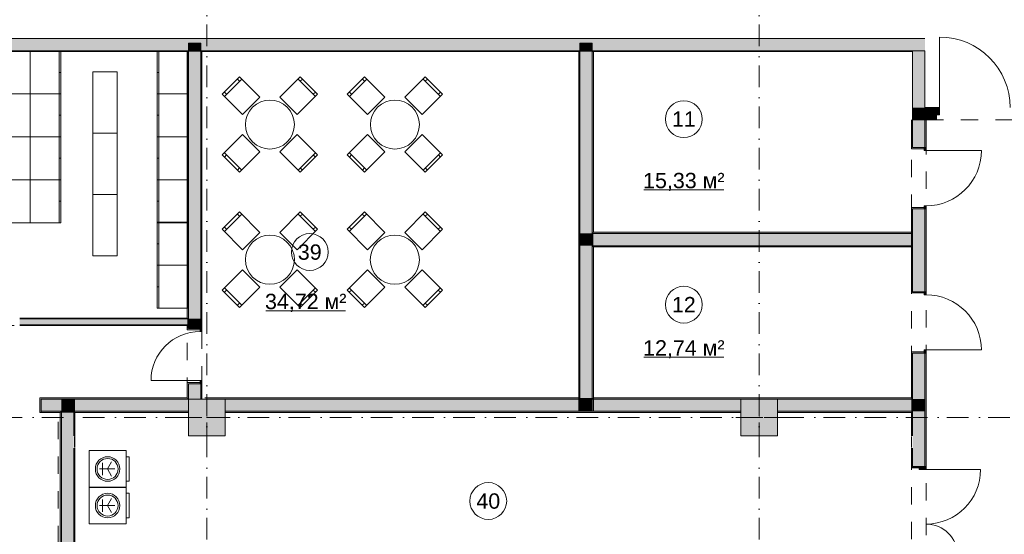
# Model space of a CAD drawing. Header units: millimetres. Extents: x -14761 to 157739, y -22400 to 107990.
# Tile 112 of 228: x 59950 to 75994, y 61095 to 69484. Entities that reach past the tile are written whole.
import ezdxf

# ---------------------------------------------------------------- set-up
doc = ezdxf.new("R2010")
doc.units = ezdxf.units.MM
doc.header["$MEASUREMENT"] = 0
doc.linetypes.add('Штриховая', pattern=[564.444447, 282.222223, -282.222223])
doc.linetypes.add('Штрихпунктирная', pattern=[670.277762, 352.777767, -176.388884, 0, -141.111112])
for name, color, linetype in [('Интерьер - Мебель', 7, 'Continuous'), ('Конструктив - ГКЛ', 7, 'Continuous'), ('Конструктив - Колонны', 7, 'Continuous'), ('Конструктив - Стена сущ для Кладочного плана', 7, 'Continuous'), ('Конструктив - Стены Блок 100 нов', 7, 'Continuous'), ('Конструктив - Стены Блок 200 нов', 7, 'Continuous'), ('Конструктив - Стены Внутр сущ.', 7, 'Continuous'), ('Элемент Модели - Зона', 7, 'Continuous'), ('Элемент Модели - Оси', 7, 'Continuous')]:
    doc.layers.add(name, color=color, linetype=linetype)
doc.styles.add('СГЕНЕРИР_СТИЛЬ_1', font='txt')

msp = doc.modelspace()

# ---------------------------------------------------------------- hatches: boundary and pattern name
at = {"layer": 'Конструктив - ГКЛ', "linetype": 'Continuous', "lineweight": 0, "true_color": 0x000000}
for points in [[(55925, 68963), (62675, 68963), (62675, 68975), (55925, 68975)], [(62680, 68963), (62700, 68963), (62700, 68975), (62680, 68975)], [(62900, 68963), (62920, 68963), (62920, 68975), (62900, 68975)], [(62925, 68963), (69055, 68963), (69055, 68975), (62925, 68975)], [(69060, 68963), (69080, 68963), (69080, 68975), (69060, 68975)], [(69280, 68963), (69300, 68963), (69300, 68975), (69280, 68975)], [(69305, 68963), (74495, 68963), (74495, 68975), (69305, 68975)]]:
    msp.add_hatch(color=18, dxfattribs=at).paths.add_polyline_path(points)
at = {"layer": 'Конструктив - Колонны', "linetype": 'Continuous', "lineweight": 0, "true_color": 0x000000}
for points in [[(62700, 62700), (63300, 62700), (63300, 63300), (62700, 63300)], [(71700, 62700), (72300, 62700), (72300, 63300), (71700, 63300)]]:
    msp.add_hatch(color=18, dxfattribs=at).paths.add_polyline_path(points)
at = {"layer": 'Конструктив - Стена сущ для Кладочного плана', "linetype": 'Continuous', "lineweight": 0, "true_color": 0x000000}
msp.add_hatch(color=18, dxfattribs=at).paths.add_polyline_path([(74700, 69175), (59520, 69175), (59520, 68975), (74700, 68975)])
at = {"layer": 'Конструктив - Стены Блок 100 нов', "linetype": 'Continuous', "lineweight": 0, "true_color": 0x000000}
for points in [[(59950, 64620), (59950, 64610), (62680, 64610), (62680, 64620)], [(59950, 64510), (62680, 64510), (62680, 64610), (59950, 64610), (59950, 64530)], [(62680, 64510), (59950, 64510), (59950, 64500), (62680, 64500)], [(62700, 64510), (62700, 64610), (62680, 64610), (62680, 64510)]]:
    msp.add_hatch(color=18, dxfattribs=at).paths.add_polyline_path(points)
at = {"layer": 'Конструктив - Стены Блок 200 нов', "linetype": 'Continuous', "lineweight": 0, "true_color": 0x000000}
for points in [[(62700, 69088), (62900, 69088), (62900, 69100), (62700, 69100)], [(62700, 68988), (62900, 68988), (62900, 69088), (62700, 69088)], [(69080, 69088), (69280, 69088), (69280, 69100), (69080, 69100)], [(69080, 68988), (69280, 68988), (69280, 69088), (69080, 69088)], [(62700, 64620), (62700, 68963), (62680, 68963), (62680, 64620)], [(62700, 68975), (62900, 68975), (62900, 68988), (62700, 68988)], [(62700, 68963), (62900, 68963), (62900, 68975), (62700, 68975)], [(62900, 64610), (62900, 68963), (62700, 68963), (62700, 64610)], [(62900, 68963), (62900, 64450), (62920, 64450), (62920, 68963)], [(69060, 68963), (69060, 63100), (69080, 63100), (69080, 68963)], [(69080, 68975), (69280, 68975), (69280, 68988), (69080, 68988)], [(69080, 68963), (69280, 68963), (69280, 68975), (69080, 68975)], [(69280, 66000), (69280, 68963), (69080, 68963), (69080, 66000)], [(69300, 66020), (69300, 68963), (69280, 68963), (69280, 66020)], [(74500, 67850), (74480, 67850), (74500, 67850)], [(74500, 67850), (74480, 67850), (74480, 67400), (74500, 67400)], [(74500, 67850), (74700, 67845), (74700, 67850), (74500, 67850)], [(74500, 67850), (74500, 67400), (74690, 67400), (74700, 67400), (74700, 67845)], [(74720, 67845), (74700, 67845), (74700, 67400), (74720, 67400)], [(74480, 67400), (74480, 67380), (74690, 67380), (74690, 67400), (74500, 67400)], [(74720, 67400), (74690, 67400), (74690, 67350), (74720, 67350)], [(74690, 66400), (74720, 66400), (74720, 66450), (74690, 66450)], [(74480, 66420), (74480, 66400), (74500, 66400), (74690, 66400), (74690, 66420)], [(74480, 65050), (74500, 65050), (74500, 66400), (74480, 66400)], [(74500, 65050), (74690, 65050), (74700, 65050), (74700, 66400), (74690, 66400), (74500, 66400)], [(74700, 66400), (74700, 65050), (74720, 65050), (74720, 66400)], [(69280, 65800), (69280, 66000), (69080, 66000), (69080, 65800)], [(69300, 66000), (69300, 66020), (69280, 66020), (69280, 66000)], [(69300, 65800), (69300, 66000), (69280, 66000), (69280, 65800)], [(74500, 66020), (69300, 66020), (69300, 66000), (74500, 66000)], [(69300, 65800), (74500, 65800), (74500, 66000), (69300, 66000)], [(69080, 65800), (69080, 63100), (69280, 63100), (69280, 65800)], [(69300, 65780), (69300, 65800), (69280, 65800), (69280, 65780)], [(69280, 65780), (69280, 63100), (69300, 63100), (69300, 65780)], [(69300, 65780), (74500, 65780), (74500, 65800), (69300, 65800)], [(74480, 65030), (74690, 65030), (74690, 65050), (74500, 65050), (74480, 65050)], [(74690, 65050), (74690, 65000), (74720, 65000), (74720, 65050)], [(62700, 64610), (62700, 64620), (62680, 64620), (62680, 64610)], [(62700, 64500), (62700, 64510), (62680, 64510), (62680, 64500)], [(62700, 64500), (62680, 64500), (62680, 64450), (62700, 64450)], [(62900, 64510), (62900, 64610), (62700, 64610), (62700, 64510)], [(62900, 64510), (62700, 64510), (62700, 64450), (62890, 64450), (62900, 64450)], [(62680, 64430), (62890, 64430), (62890, 64450), (62700, 64450), (62680, 64450)], [(62920, 64450), (62890, 64450), (62890, 64400), (62920, 64400)], [(74480, 64050), (74500, 64050), (74690, 64050), (74690, 64070), (74480, 64070)], [(74480, 63320), (74500, 63320), (74500, 64050), (74480, 64050)], [(74500, 64050), (74500, 63300), (74700, 63300), (74700, 64050), (74690, 64050)], [(74720, 64050), (74720, 64100), (74690, 64100), (74690, 64050)], [(74700, 63300), (74720, 63300), (74720, 64050), (74700, 64050)], [(62680, 63550), (62700, 63550), (62890, 63550), (62890, 63570), (62680, 63570)], [(62680, 63320), (62700, 63320), (62700, 63550), (62680, 63550)], [(62700, 63550), (62700, 63300), (62900, 63300), (62900, 63550), (62890, 63550)], [(62890, 63550), (62920, 63550), (62920, 63600), (62890, 63600)], [(62900, 63300), (62920, 63300), (62920, 63550), (62900, 63550)], [(60280, 63320), (60280, 63080), (60300, 63080), (60300, 63300), (60300, 63320)], [(60300, 63320), (60300, 63300), (60850, 63300), (60850, 63320)], [(60630, 63300), (60300, 63300), (60300, 63100), (60630, 63100)], [(60630, 63100), (60830, 63100), (60830, 63300), (60630, 63300)], [(60830, 63100), (60850, 63100), (60850, 63300), (60830, 63300)], [(62680, 63320), (60850, 63320), (60850, 63300), (62680, 63300)], [(62700, 63300), (60850, 63300), (60850, 63100), (62700, 63100)], [(62680, 63320), (62680, 63300), (62700, 63300)], [(62700, 63320), (62680, 63320), (62700, 63300)], [(69060, 63320), (63000, 63320), (63000, 63300), (69060, 63300)], [(63300, 63300), (63300, 63100), (69080, 63100), (69080, 63300)], [(69060, 63300), (69080, 63300), (69080, 63320), (69060, 63320)], [(69080, 63300), (69280, 63300), (69280, 63320), (69080, 63320)], [(69080, 63100), (69280, 63100), (69280, 63300), (69080, 63300)], [(69280, 63300), (69300, 63300), (69300, 63320), (69280, 63320)], [(69280, 63300), (69280, 63100), (71700, 63100), (71700, 63300)], [(69300, 63300), (74480, 63300), (74480, 63320), (69300, 63320)], [(72300, 63300), (72300, 63100), (74480, 63100), (74480, 63300)], [(74480, 63320), (74480, 63300), (74500, 63300), (74500, 63320)], [(74480, 63300), (74480, 63100), (74500, 63100), (74500, 63300)], [(74500, 63300), (74500, 63100), (74700, 63100), (74700, 63300)], [(74700, 63300), (74700, 62200), (74720, 62200), (74720, 63300)], [(60300, 63080), (60610, 63080), (60610, 63100), (60300, 63100)], [(60610, 63080), (60630, 63080), (60630, 63100), (60610, 63100)], [(60630, 59750), (60630, 63080), (60610, 63080), (60610, 59750)], [(60630, 63080), (60830, 63080), (60830, 63100), (60630, 63100)], [(60830, 59950), (60830, 63080), (60630, 63080), (60630, 59950)], [(60830, 63080), (60850, 63080), (60850, 63100), (60830, 63100)], [(60850, 63080), (60830, 63080), (60830, 62700), (60850, 62700)], [(60850, 63100), (60850, 63080), (62700, 63080), (62700, 63100)], [(63300, 63100), (63300, 63080), (71700, 63080), (71700, 63100)], [(72300, 63100), (72300, 63080), (74480, 63080), (74480, 63100)], [(74480, 63100), (74480, 63080), (74500, 63080), (74500, 63100)], [(74480, 63080), (74480, 62700), (74500, 62700), (74500, 63080)], [(74500, 62200), (74605, 62200), (74700, 62200), (74700, 63100), (74500, 63100)], [(60838, 62692), (60838, 62508), (60850, 62508), (60850, 62692)], [(74480, 62508), (74492, 62508), (74492, 62692), (74480, 62692)], [(60830, 60180), (60850, 60180), (60850, 62500), (60830, 62500)], [(74500, 62500), (74480, 62500), (74480, 62200), (74500, 62200)], [(74480, 62200), (74480, 62180), (74605, 62180), (74605, 62200), (74500, 62200)], [(74720, 62200), (74605, 62200), (74605, 62150), (74720, 62150)]]:
    msp.add_hatch(color=18, dxfattribs=at).paths.add_polyline_path(points)
at = {"layer": 'Конструктив - Стены Внутр сущ.', "linetype": 'Continuous', "lineweight": 0, "true_color": 0x000000}
for points in [[(74500, 68975), (74500, 68050), (74700, 68050), (74700, 68975)], [(74700, 68050), (74500, 67850), (74700, 67850)], [(74700, 68050), (74500, 68050), (74500, 67850)], [(74700, 67850), (74890, 67850), (74890, 68050), (74700, 68050)], [(74890, 67935), (74940, 67935), (74940, 68050), (74890, 68050)]]:
    msp.add_hatch(color=18, dxfattribs=at).paths.add_polyline_path(points)

# ---------------------------------------------------------------- linework, layer by layer
at = {"layer": 'Интерьер - Мебель', "color": 7, "linetype": 'Continuous', "lineweight": 15}
for p, q in [((60595, 68975), (60595, 68275)), ((60620, 68975), (60595, 68975)), ((62190, 68975), (62215, 68975)), ((62215, 68975), (62215, 68275)), ((60620, 68625), (60595, 68625)), ((62190, 68625), (62215, 68625)), ((63285, 68234), (63568, 68517)), ((63533, 68482), (63497, 68517)), ((64487, 68517), (64770, 68234)), ((64522, 68482), (64558, 68517)), ((65322, 68234), (65605, 68517)), ((65570, 68482), (65534, 68517)), ((66524, 68517), (66807, 68234)), ((66560, 68482), (66595, 68517)), ((60595, 68275), (60595, 67575)), ((60620, 68275), (60595, 68275)), ((62190, 68275), (62215, 68275)), ((62215, 68275), (62215, 67575)), ((63320, 68269), (63285, 68305)), ((64735, 68269), (64770, 68305)), ((65357, 68269), (65322, 68305)), ((66772, 68269), (66807, 68305)), ((60620, 67925), (60595, 67925)), ((62190, 67925), (62215, 67925)), ((60595, 67575), (60595, 66875)), ((60620, 67575), (60595, 67575)), ((62190, 67575), (62215, 67575)), ((62215, 67575), (62215, 66875)), ((60620, 67225), (60595, 67225)), ((62190, 67225), (62215, 67225)), ((63568, 67032), (63285, 67315)), ((63320, 67279), (63285, 67244)), ((64770, 67315), (64487, 67032)), ((64735, 67279), (64770, 67244)), ((65605, 67032), (65322, 67315)), ((65357, 67279), (65322, 67244)), ((66807, 67315), (66524, 67032)), ((66772, 67279), (66807, 67244)), ((63533, 67067), (63497, 67032)), ((64522, 67067), (64558, 67032)), ((65570, 67067), (65534, 67032)), ((66560, 67067), (66595, 67032)), ((60595, 66875), (60595, 66175)), ((60620, 66875), (60595, 66875)), ((62190, 66875), (62215, 66875)), ((62215, 66875), (62215, 66175)), ((60620, 66525), (60595, 66525)), ((62190, 66525), (62215, 66525)), ((63285, 66031), (63568, 66314)), ((63533, 66279), (63497, 66314)), ((64487, 66314), (64770, 66031)), ((64522, 66279), (64558, 66314)), ((65321, 66031), (65604, 66314)), ((65568, 66279), (65533, 66314)), ((66523, 66314), (66806, 66031)), ((66558, 66279), (66594, 66314)), ((62190, 66181), (62215, 66181)), ((62215, 66181), (62215, 65481)), ((63320, 66067), (63285, 66102)), ((64735, 66067), (64770, 66102)), ((65356, 66067), (65321, 66102)), ((66770, 66067), (66806, 66102)), ((62190, 65831), (62215, 65831)), ((62190, 65481), (62215, 65481)), ((62215, 65481), (62215, 64781)), ((62190, 65131), (62215, 65131)), ((63568, 64829), (63285, 65112)), ((63320, 65077), (63285, 65041)), ((64770, 65112), (64487, 64829)), ((64735, 65077), (64770, 65041)), ((65604, 64829), (65321, 65112)), ((65356, 65077), (65321, 65041)), ((66806, 65112), (66523, 64829)), ((66770, 65077), (66806, 65041)), ((63533, 64865), (63497, 64829)), ((64522, 64865), (64558, 64829)), ((65568, 64865), (65533, 64829)), ((66558, 64865), (66594, 64829)), ((61297, 62060), (61297, 62260)), ((61383, 62160), (61449, 62275)), ((61383, 62160), (61249, 62160)), ((61297, 62160), (61503, 62160)), ((61383, 62160), (61449, 62044)), ((61297, 61464), (61297, 61664)), ((61383, 61564), (61449, 61680)), ((61383, 61564), (61249, 61564)), ((61297, 61564), (61503, 61564)), ((61383, 61564), (61449, 61449))]:
    msp.add_line(p, q, dxfattribs=at)
at = {"layer": 'Интерьер - Мебель', "color": 7, "linetype": 'Continuous', "lineweight": 15, "flags": 128}
for points in [[(59620, 68975), (59620, 68275), (60120, 68275), (60120, 68975)], [(60620, 68975), (60620, 68275), (60120, 68275), (60120, 68975)], [(62190, 68975), (62190, 68275), (62690, 68275), (62690, 68975)], [(61141, 67633), (61141, 68633), (61541, 68633), (61541, 67633)], [(63582, 67937), (63865, 68220), (63533, 68552), (63250, 68269)], [(64190, 68220), (64473, 67937), (64805, 68269), (64522, 68552)], [(65619, 67937), (65902, 68220), (65570, 68552), (65287, 68269)], [(66227, 68220), (66510, 67937), (66842, 68269), (66560, 68552)], [(59620, 68275), (59620, 67575), (60120, 67575), (60120, 68275)], [(60620, 68275), (60620, 67575), (60120, 67575), (60120, 68275)], [(62190, 68275), (62190, 67575), (62690, 67575), (62690, 68275)], [(59620, 67575), (59620, 66875), (60120, 66875), (60120, 67575)], [(60620, 67575), (60620, 66875), (60120, 66875), (60120, 67575)], [(61141, 66633), (61141, 67633), (61541, 67633), (61541, 66633)], [(62190, 67575), (62190, 66875), (62690, 66875), (62690, 67575)], [(63865, 67329), (63582, 67612), (63250, 67279), (63533, 66997)], [(64473, 67612), (64190, 67329), (64522, 66997), (64805, 67279)], [(65902, 67329), (65619, 67612), (65287, 67279), (65570, 66997)], [(66510, 67612), (66227, 67329), (66560, 66997), (66842, 67279)], [(59620, 66875), (59620, 66175), (60120, 66175), (60120, 66875)], [(60620, 66875), (60620, 66175), (60120, 66175), (60120, 66875)], [(62190, 66875), (62190, 66175), (62690, 66175), (62690, 66875)], [(61141, 65633), (61141, 66633), (61541, 66633), (61541, 65633)], [(63582, 65734), (63865, 66017), (63533, 66350), (63250, 66067)], [(64190, 66017), (64473, 65734), (64805, 66067), (64522, 66350)], [(65618, 65734), (65901, 66017), (65568, 66350), (65285, 66067)], [(66226, 66017), (66509, 65734), (66841, 66067), (66558, 66350)], [(62190, 66181), (62190, 65481), (62690, 65481), (62690, 66181)], [(62190, 65481), (62190, 64781), (62690, 64781), (62690, 65481)], [(63865, 65126), (63582, 65409), (63250, 65077), (63533, 64794)], [(64473, 65409), (64190, 65126), (64522, 64794), (64805, 65077)], [(65901, 65126), (65618, 65409), (65285, 65077), (65568, 64794)], [(66509, 65409), (66226, 65126), (66558, 64794), (66841, 65077)], [(61083, 61860), (61683, 61860), (61683, 62460), (61083, 62460)], [(61083, 61860), (61683, 61860), (61683, 62460), (61083, 62460)], [(61683, 61960), (61733, 61960), (61733, 62360), (61683, 62360)], [(61083, 61264), (61683, 61264), (61683, 61864), (61083, 61864)], [(61083, 61264), (61683, 61264), (61683, 61864), (61083, 61864)], [(61683, 61364), (61733, 61364), (61733, 61764), (61683, 61764)]]:
    msp.add_lwpolyline(points, close=True, dxfattribs=at)
for points in [[(64310, 67492, 1), (63745, 68057, 1)], [(66347, 67492, 1), (65782, 68057, 1)], [(64310, 65289, 1), (63745, 65855, 1)], [(66346, 65289, 1), (65780, 65855, 1)]]:
    msp.add_lwpolyline(points, format="xyb", close=True, dxfattribs=at)
at = {"layer": 'Интерьер - Мебель', "color": 7, "linetype": 'Continuous', "lineweight": 15}
for centre, radius in [((61383, 62160), 200), ((61383, 62160), 171), ((61383, 61564), 200), ((61383, 61564), 171)]:
    msp.add_circle(centre, radius, dxfattribs=at)
at = {"layer": 'Конструктив - ГКЛ', "color": 251, "linetype": 'Continuous', "lineweight": 20, "true_color": 0x575757}
for p, q in [((62700, 69100), (62700, 69088)), ((62900, 69100), (62700, 69100)), ((62700, 69088), (62700, 68988)), ((62900, 69088), (62900, 69100)), ((62900, 68988), (62900, 69088)), ((69080, 69100), (69080, 69088)), ((69280, 69100), (69080, 69100)), ((69080, 69088), (69080, 68988)), ((69280, 69088), (69280, 69100)), ((69280, 68988), (69280, 69088)), ((62700, 68988), (62700, 68975)), ((62700, 68975), (62700, 68963)), ((62900, 68975), (62700, 68975)), ((62700, 68975), (62700, 68963)), ((62900, 68975), (62900, 68988)), ((62900, 68963), (62900, 68975)), ((62900, 68963), (62900, 68975)), ((69080, 68988), (69080, 68975)), ((69080, 68975), (69080, 68963)), ((69280, 68975), (69080, 68975)), ((69080, 68975), (69080, 68963)), ((69280, 68975), (69280, 68988)), ((69280, 68963), (69280, 68975)), ((69280, 68963), (69280, 68975))]:
    msp.add_line(p, q, dxfattribs=at)
at = {"layer": 'Конструктив - ГКЛ', "color": 251, "linetype": 'Continuous', "lineweight": 20, "true_color": 0x575757, "flags": 128}
for points in [[(74495, 68975), (48600, 68975)], [(55925, 68963), (62675, 68963)], [(62680, 68963), (62700, 68963)], [(62900, 68963), (62920, 68963)], [(62925, 68963), (69055, 68963)], [(69060, 68963), (69080, 68963)], [(69280, 68963), (69300, 68963)], [(69305, 68963), (74495, 68963)]]:
    msp.add_lwpolyline(points, dxfattribs=at)
at = {"layer": 'Конструктив - Колонны', "color": 251, "linetype": 'Continuous', "lineweight": 5, "true_color": 0x575757}
for p, q in [((63000, 63080), (63000, 63380)), ((72000, 63080), (72000, 63380)), ((62920, 63000), (62620, 63000)), ((63000, 62920), (63000, 62620)), ((63080, 63000), (63380, 63000)), ((71920, 63000), (71620, 63000)), ((72000, 62920), (72000, 62620)), ((72080, 63000), (72380, 63000))]:
    msp.add_line(p, q, dxfattribs=at)
at = {"layer": 'Конструктив - Колонны', "color": 251, "linetype": 'Continuous', "lineweight": 15, "true_color": 0x575757, "flags": 128}
for points in [[(62700, 62700), (63300, 62700), (63300, 63300), (62700, 63300)], [(71700, 62700), (72300, 62700), (72300, 63300), (71700, 63300)]]:
    msp.add_lwpolyline(points, close=True, dxfattribs=at)
at = {"layer": 'Конструктив - Колонны', "color": 251, "linetype": 'Continuous', "lineweight": 5, "true_color": 0x575757}
for p in [(63000, 63000), (72000, 63000)]:
    msp.add_point(p, dxfattribs=at)
at = {"layer": 'Конструктив - Стена сущ для Кладочного плана', "color": 251, "linetype": 'Continuous', "lineweight": 20, "true_color": 0x575757, "flags": 128}
for points in [[(74700, 69175), (59520, 69175)], [(59520, 68975), (74700, 68975)]]:
    msp.add_lwpolyline(points, dxfattribs=at)
at = {"layer": 'Конструктив - Стены Блок 100 нов', "color": 251, "linetype": 'Continuous', "lineweight": 20, "true_color": 0x575757}
for p, q in [((62680, 64610), (59950, 64610)), ((59950, 64510), (62680, 64510))]:
    msp.add_line(p, q, dxfattribs=at)
at = {"layer": 'Конструктив - Стены Блок 100 нов', "color": 251, "linetype": 'Continuous', "lineweight": 20, "true_color": 0x575757, "flags": 128}
for points in [[(62680, 64620), (59950, 64620)], [(59950, 64500), (62680, 64500)]]:
    msp.add_lwpolyline(points, dxfattribs=at)
at = {"layer": 'Конструктив - Стены Блок 200 нов', "color": 251, "linetype": 'Continuous', "lineweight": 20, "true_color": 0x575757}
for p, q in [((62700, 68963), (62700, 64610)), ((62900, 64610), (62900, 68963)), ((69080, 68963), (69080, 66000)), ((69280, 66000), (69280, 68963)), ((74500, 67850), (74500, 67400)), ((74700, 67845), (74700, 67845)), ((74700, 67400), (74700, 67845)), ((74480, 67400), (74480, 67380)), ((74480, 67400), (74480, 67380)), ((74500, 67400), (74690, 67400)), ((74690, 67400), (74690, 67380)), ((74700, 67400), (74690, 67400)), ((74700, 67400), (74690, 67400)), ((74700, 67400), (74690, 67400)), ((74720, 67400), (74700, 67400)), ((74720, 67400), (74700, 67400)), ((74720, 67400), (74700, 67400)), ((74690, 67380), (74480, 67380)), ((74690, 67380), (74480, 67380)), ((74690, 66420), (74480, 66420)), ((74480, 66400), (74480, 66420)), ((74480, 66400), (74480, 66420)), ((74690, 66420), (74480, 66420)), ((74500, 66400), (74500, 65050)), ((74500, 66400), (74690, 66400)), ((74690, 66400), (74690, 66420)), ((74700, 66400), (74690, 66400)), ((74700, 66400), (74690, 66400)), ((74700, 66400), (74690, 66400)), ((74700, 65050), (74700, 66400)), ((74720, 66400), (74700, 66400)), ((74720, 66400), (74700, 66400)), ((74720, 66400), (74700, 66400)), ((69080, 66000), (69080, 65800)), ((69300, 66000), (69280, 66000)), ((69300, 66000), (69280, 66000)), ((74500, 66000), (69300, 66000)), ((69080, 65800), (69080, 63100)), ((69280, 65800), (69300, 65800)), ((69280, 63100), (69280, 65800)), ((69280, 65800), (69300, 65800)), ((69300, 65800), (74500, 65800)), ((74480, 65050), (74480, 65030)), ((74480, 65050), (74480, 65030)), ((74690, 65030), (74480, 65030)), ((74690, 65030), (74480, 65030)), ((74500, 65050), (74690, 65050)), ((74690, 65050), (74690, 65030)), ((74700, 65050), (74690, 65050)), ((74700, 65050), (74690, 65050)), ((74700, 65050), (74690, 65050)), ((74720, 65050), (74700, 65050)), ((74720, 65050), (74700, 65050)), ((74720, 65050), (74700, 65050)), ((62700, 64610), (62680, 64610)), ((62700, 64610), (62680, 64610)), ((62680, 64510), (62700, 64510)), ((62680, 64510), (62700, 64510)), ((62700, 64510), (62700, 64450)), ((62900, 64510), (62900, 64610)), ((62900, 64450), (62900, 64510)), ((62680, 64450), (62680, 64430)), ((62680, 64450), (62680, 64430)), ((62890, 64430), (62680, 64430)), ((62890, 64430), (62680, 64430)), ((62700, 64450), (62890, 64450)), ((62890, 64450), (62890, 64430)), ((62900, 64450), (62890, 64450)), ((62900, 64450), (62890, 64450)), ((62900, 64450), (62890, 64450)), ((62920, 64450), (62900, 64450)), ((62920, 64450), (62900, 64450)), ((62920, 64450), (62900, 64450)), ((74690, 64070), (74480, 64070)), ((74480, 64050), (74480, 64070)), ((74480, 64050), (74480, 64070)), ((74690, 64070), (74480, 64070)), ((74500, 64050), (74500, 63300)), ((74500, 64050), (74690, 64050)), ((74690, 64050), (74690, 64070)), ((74700, 64050), (74690, 64050)), ((74700, 64050), (74690, 64050)), ((74700, 64050), (74690, 64050)), ((74700, 63300), (74700, 64050)), ((74720, 64050), (74700, 64050)), ((74720, 64050), (74700, 64050)), ((74720, 64050), (74700, 64050)), ((62890, 63570), (62680, 63570)), ((62680, 63550), (62680, 63570)), ((62680, 63550), (62680, 63570)), ((62890, 63570), (62680, 63570)), ((62700, 63550), (62700, 63300)), ((62700, 63550), (62890, 63550)), ((62890, 63550), (62890, 63570)), ((62900, 63550), (62890, 63550)), ((62900, 63550), (62890, 63550)), ((62900, 63550), (62890, 63550)), ((62900, 63300), (62900, 63550)), ((62920, 63550), (62900, 63550)), ((62920, 63550), (62900, 63550)), ((62920, 63550), (62900, 63550)), ((60280, 63080), (60280, 63320)), ((60300, 63320), (60280, 63320)), ((60300, 63320), (60280, 63320)), ((60280, 63080), (60280, 63320)), ((60630, 63300), (60300, 63300)), ((60300, 63300), (60300, 63080)), ((60830, 63300), (60630, 63300)), ((60850, 63300), (60830, 63300)), ((62680, 63300), (60850, 63300)), ((62680, 63300), (62700, 63300)), ((62680, 63300), (62700, 63300)), ((69080, 63300), (63300, 63300)), ((69080, 63320), (69080, 63300)), ((69080, 63320), (69080, 63300)), ((69280, 63300), (69280, 63320)), ((69280, 63300), (69280, 63320)), ((71700, 63300), (69280, 63300)), ((74480, 63300), (72300, 63300)), ((74500, 63300), (74480, 63300)), ((74500, 63300), (74480, 63300)), ((74700, 63100), (74700, 63300)), ((74700, 63100), (74700, 63300)), ((60300, 63080), (60280, 63080)), ((60300, 63100), (60630, 63100)), ((60630, 63100), (60630, 63080)), ((60630, 63100), (60630, 63080)), ((60630, 63080), (60630, 59950)), ((60830, 63080), (60830, 63100)), ((60830, 63080), (60830, 63100)), ((60830, 63100), (60850, 63100)), ((60830, 62700), (60830, 63080)), ((60850, 63100), (62700, 63100)), ((63300, 63100), (69080, 63100)), ((69080, 63100), (69280, 63100)), ((69280, 63100), (71700, 63100)), ((72300, 63100), (74480, 63100)), ((74480, 63100), (74500, 63100)), ((74500, 63080), (74500, 63100)), ((74500, 63080), (74500, 63100)), ((74500, 63080), (74500, 62700)), ((74700, 62200), (74700, 63100)), ((60830, 60180), (60830, 62500)), ((74500, 62500), (74500, 62200)), ((74480, 62200), (74480, 62180)), ((74480, 62200), (74480, 62180)), ((74605, 62180), (74480, 62180)), ((74605, 62180), (74480, 62180)), ((74500, 62200), (74605, 62200)), ((74605, 62200), (74605, 62180)), ((74700, 62200), (74605, 62200)), ((74700, 62200), (74605, 62200)), ((74700, 62200), (74605, 62200)), ((74720, 62200), (74700, 62200)), ((74720, 62200), (74700, 62200)), ((74720, 62200), (74700, 62200))]:
    msp.add_line(p, q, dxfattribs=at)
at = {"layer": 'Конструктив - Стены Блок 200 нов', "color": 251, "linetype": 'Continuous', "lineweight": 5, "true_color": 0x575757}
for p, q in [((74690, 67350), (74690, 67400)), ((74690, 67400), (74720, 67400)), ((74720, 67400), (74720, 67350)), ((74720, 67350), (74690, 67350)), ((74720, 67350), (75620, 67350)), ((74690, 66400), (74690, 66450)), ((74690, 66450), (74720, 66450)), ((74720, 66450), (74720, 66400)), ((74720, 66400), (74690, 66400)), ((74690, 65050), (74690, 65000)), ((74720, 65050), (74690, 65050)), ((74690, 65000), (74720, 65000)), ((74720, 65000), (74720, 65050)), ((62890, 64400), (62890, 64450)), ((62890, 64450), (62920, 64450)), ((62920, 64400), (62890, 64400)), ((62920, 64450), (62920, 64400)), ((74720, 64100), (74690, 64100)), ((74690, 64100), (74690, 64050)), ((74690, 64050), (74720, 64050)), ((74720, 64050), (74720, 64100)), ((74720, 64100), (75620, 64100)), ((62890, 63600), (62090, 63600)), ((62890, 63550), (62890, 63600)), ((62890, 63600), (62920, 63600)), ((62920, 63550), (62890, 63550)), ((62920, 63600), (62920, 63550)), ((74605, 62150), (74605, 62200)), ((74605, 62200), (74720, 62200)), ((74720, 62150), (74605, 62150)), ((74720, 62200), (74720, 62150)), ((74720, 62150), (75608, 62150))]:
    msp.add_line(p, q, dxfattribs=at)
at = {"layer": 'Конструктив - Стены Блок 200 нов', "color": 251, "linetype": 'Continuous', "lineweight": 20, "true_color": 0x575757, "flags": 128}
for points in [[(62680, 68963), (62680, 64620)], [(62680, 68963), (62700, 68963)], [(62900, 68963), (62920, 68963)], [(62920, 64450), (62920, 68963)], [(69060, 68963), (69060, 63100)], [(69060, 68963), (69080, 68963)], [(69280, 68963), (69300, 68963)], [(69300, 66020), (69300, 68963)], [(74480, 67850), (74480, 67400)], [(74720, 67400), (74720, 67845)], [(74480, 66400), (74480, 65050)], [(74720, 65050), (74720, 66400)], [(74500, 66020), (69300, 66020)], [(74500, 66000), (74500, 66020)], [(74500, 65800), (74500, 66000)], [(69300, 63100), (69300, 65780)], [(69300, 65780), (74500, 65780)], [(74500, 65780), (74500, 65800)], [(62680, 64500), (62680, 64450)], [(74480, 64050), (74480, 63320)], [(74720, 63300), (74720, 64050)], [(62680, 63550), (62680, 63320)], [(62920, 63300), (62920, 63550)], [(60850, 63320), (60300, 63320)], [(62680, 63320), (60850, 63320)], [(69060, 63320), (63000, 63320)], [(63000, 63320), (63000, 63300)], [(74480, 63320), (69300, 63320)], [(74720, 62200), (74720, 63300)], [(60300, 63080), (60610, 63080)], [(60610, 63080), (60610, 59750)], [(60850, 62700), (60850, 63080)], [(60850, 63080), (62700, 63080)], [(63300, 63080), (71700, 63080)], [(69060, 63100), (69080, 63100)], [(69080, 63100), (69280, 63100)], [(69280, 63100), (69300, 63100)], [(72300, 63080), (74480, 63080)], [(74480, 63080), (74480, 62700)], [(60850, 62508), (60850, 62692)], [(74480, 62692), (74480, 62508)], [(60850, 60180), (60850, 62500)], [(74480, 62500), (74480, 62200)]]:
    msp.add_lwpolyline(points, dxfattribs=at)
at = {"layer": 'Конструктив - Стены Блок 200 нов', "color": 251, "linetype": 'Continuous', "lineweight": 5, "true_color": 0x575757}
for centre, radius, start, end in [((74720, 67350), 900, 270, 0), ((74720, 64100), 900, 0, 90), ((62890, 63600), 800, 90, 180), ((74720, 62150), 888, 270, 0), ((74720, 60750), 512, 0, 90)]:
    msp.add_arc(centre, radius, start, end, dxfattribs=at)
at = {"layer": 'Конструктив - Стены Внутр сущ.', "color": 251, "linetype": 'Continuous', "lineweight": 5, "true_color": 0x575757}
for p, q in [((74940, 68050), (74940, 69200)), ((74940, 68050), (74890, 68050)), ((74890, 68050), (74890, 67935)), ((74940, 67935), (74940, 68050)), ((74890, 67935), (74940, 67935))]:
    msp.add_line(p, q, dxfattribs=at)
at = {"layer": 'Конструктив - Стены Внутр сущ.', "color": 251, "linetype": 'Continuous', "lineweight": 20, "true_color": 0x575757}
for p, q in [((74890, 68050), (74890, 67935)), ((74890, 68050), (74890, 67935)), ((74890, 68050), (74890, 67935)), ((74890, 67935), (74890, 67850)), ((74890, 67935), (74890, 67850))]:
    msp.add_line(p, q, dxfattribs=at)
at = {"layer": 'Конструктив - Стены Внутр сущ.', "color": 251, "linetype": 'Continuous', "lineweight": 20, "true_color": 0x575757, "flags": 128}
for points in [[(74500, 68975), (74500, 67850)], [(74700, 68050), (74700, 68975)], [(74890, 68050), (74700, 68050)], [(74500, 67850), (74700, 67850)], [(74700, 67850), (74890, 67850)]]:
    msp.add_lwpolyline(points, dxfattribs=at)
at = {"layer": 'Конструктив - Стены Внутр сущ.', "color": 251, "linetype": 'Continuous', "lineweight": 5, "true_color": 0x575757}
msp.add_arc((74940, 68050), 1150, 0, 90, dxfattribs=at)
at = {"layer": 'Элемент Модели - Зона', "color": 7, "linetype": 'Continuous', "lineweight": 15}
for p, q in [((70121, 66710), (71422, 66710)), ((63960, 64739), (65261, 64739)), ((70121, 63981), (71422, 63981))]:
    msp.add_line(p, q, dxfattribs=at)
at = {"layer": 'Элемент Модели - Зона', "color": 7, "linetype": 'Штриховая', "lineweight": 15, "flags": 128}
for points in [[(55920, 68975), (55920, 64620), (62680, 64620), (62680, 68975)], [(69060, 63320), (69060, 68975), (62920, 68975), (62920, 63320)], [(69300, 68975), (69300, 66020), (74480, 66020), (74480, 67850), (74500, 67850), (74500, 68975)], [(36150, 44957), (36110, 44957), (36110, 36320), (41880, 36320), (41880, 39142), (45143, 42405), (45157, 42391), (45157, 42420), (63300, 42420), (63300, 42400), (77400, 42400), (77400, 42420), (114081, 42420), (117317, 39177), (117320, 38842), (117320, 36305), (117360, 36305), (117360, 34300), (117120, 34300), (117120, 35700), (116700, 35700), (116700, 36100), (108300, 36100), (108300, 35700), (107700, 35700), (107700, 36100), (99320, 36100), (99320, 26970), (107700, 26970), (107700, 27650), (108300, 27650), (108300, 26460), (112380, 26460), (112380, 27370), (112500, 27370), (112500, 21180), (117120, 21180), (117120, 26250), (116650, 26250), (116650, 27750), (117120, 27750), (117120, 32800), (117360, 32800), (117360, 20150), (117120, 20150), (117120, 20940), (99320, 20940), (99320, 14650), (117120, 14650), (117120, 17700), (116700, 17700), (116700, 18326), (117120, 18326), (117120, 18650), (117360, 18650), (117360, 18320), (120850, 18320), (120850, 37205), (120239, 37205), (120239, 45000), (125700, 45000), (125700, 45300), (126300, 45300), (126300, 45000), (141025, 45000), (141025, 45100), (140125, 45100), (140125, 47500), (132700, 47500), (132700, 53680), (130530, 53680), (130530, 54300), (129183, 54300), (126300, 54300), (126300, 53700), (125700, 53700), (125700, 54213), (124800, 54213), (117300, 54213), (117300, 53700), (116700, 53700), (116700, 54213), (108300, 54213), (108300, 53700), (107700, 53700), (107700, 54213), (99300, 54213), (99300, 53700), (98700, 53700), (98700, 54213), (90650, 54213), (90650, 53700), (90050, 53700), (89950, 53700), (89950, 48633), (77450, 48633), (77450, 53800), (77450, 61690), (77460, 61690), (77460, 67850), (74720, 67850), (74720, 59730), (73965, 59730), (73965, 54212), (72300, 54212), (72300, 53700), (71700, 53700), (71700, 54212), (63300, 54212), (63300, 53700), (62700, 53700), (62700, 54212), (61025, 54212), (61025, 46500), (61025, 45000), (54300, 45000), (54300, 44700), (53700, 44700), (53700, 45000), (45300, 45000), (45300, 44700), (44700, 44700), (44700, 45000), (36750, 45000), (36750, 44700), (36150, 44700)], [(74480, 63320), (74480, 65780), (69300, 65780), (69300, 63320)], [(36110, 45157), (36110, 44957), (36150, 44957), (36150, 45300), (36750, 45300), (36750, 45000), (44700, 45000), (44700, 45300), (45300, 45300), (45300, 45000), (53700, 45000), (53700, 45300), (54300, 45300), (54300, 44957), (61025, 44957), (61025, 54213), (61036, 54213), (61036, 59730), (60580, 59730), (60580, 63080), (60300, 63080), (60300, 63320), (62680, 63320), (62680, 64500), (55920, 64500), (55920, 63320), (58800, 63320), (58800, 63080), (58000, 63080), (58000, 52600), (48600, 52600), (48600, 53700), (36110, 53700), (36110, 53650)], [(60850, 59970), (61000, 59970), (65300, 59970), (69800, 59970), (70000, 59970), (74300, 59970), (74480, 59970), (74480, 62500), (74480, 62700), (74480, 62800), (74480, 63080), (72300, 63080), (72300, 62700), (71700, 62700), (71700, 63080), (63300, 63080), (63300, 62700), (62700, 62700), (62700, 63080), (60850, 63080)]]:
    msp.add_lwpolyline(points, close=True, dxfattribs=at)
at = {"layer": 'Элемент Модели - Зона', "color": 7, "linetype": 'Continuous', "lineweight": 15, "flags": 128}
for points in [[(71072, 67863, 1), (70472, 67863, 1)], [(64977, 65697, 1), (64377, 65697, 1)], [(71072, 64839, 1), (70472, 64839, 1)], [(67886, 61638, 1), (67286, 61638, 1)]]:
    msp.add_lwpolyline(points, format="xyb", close=True, dxfattribs=at)
at = {"layer": 'Элемент Модели - Оси', "color": 7, "linetype": 'Штрихпунктирная', "lineweight": 15}
for p, q in [((63000, 92200), (63000, -1975)), ((72000, 92200), (72000, -1975)), ((-12761, 63000), (155650, 63000))]:
    msp.add_line(p, q, dxfattribs=at)

# ---------------------------------------------------------------- texts
at = {"layer": 'Элемент Модели - Зона', "color": 7, "lineweight": 15, "char_height": 250, "attachment_point": 5, "style": 'СГЕНЕРИР_СТИЛЬ_1'}
for s, insert in [('\\A1;{\\pqc;\\fArial|b0|i0|c204|p38;11}', (70772, 67863)), ('\\A1;{\\pqc;\\fArial|b0|i0|c204|p38;15,33 м²}', (70772, 66839)), ('\\A1;{\\pqc;\\fArial|b0|i0|c204|p38;39}', (64677, 65694)), ('\\A1;{\\pqc;\\fArial|b0|i0|c204|p38;34,72 м²}', (64611, 64868)), ('\\A1;{\\pqc;\\fArial|b0|i0|c204|p38;12}', (70772, 64839)), ('\\A1;{\\pqc;\\fArial|b0|i0|c204|p38;12,74 м²}', (70772, 64111)), ('\\A1;{\\pqc;\\fArial|b0|i0|c204|p38;40}', (67586, 61636))]:
    msp.add_mtext(s, dxfattribs=dict(at, insert=insert))

doc.saveas('drawing.dxf')
